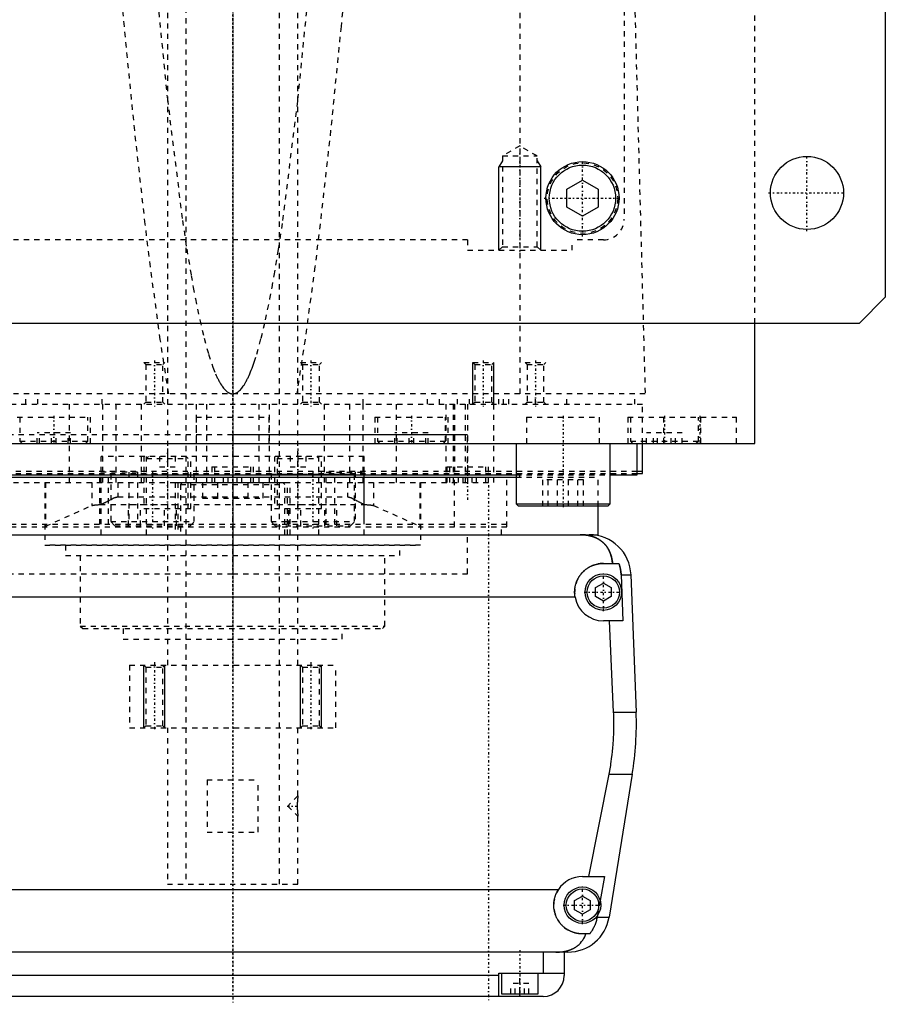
# Model space of a CAD drawing. Extents: x -125 to 125, y -82 to 428.
# Tile 2 of 10: x -41 to 125, y -82 to 106. Entities that reach past the tile are written whole.
import ezdxf

# ---------------------------------------------------------------- set-up
doc = ezdxf.new("R2010")
doc.units = 0
doc.linetypes.add('CENTER', pattern=[1.5, 0.45, -0.5, 0.05, -0.5])
doc.linetypes.add('DASHED', pattern=[2, 1, -1])
for name, color, linetype in [('AM_0', 7, 'CONTINUOUS'), ('AM_10', 7, 'CONTINUOUS'), ('AM_3', 7, 'DASHED'), ('AM_7', 7, 'CENTER')]:
    doc.layers.add(name, color=color, linetype=linetype)

msp = doc.modelspace()

# ---------------------------------------------------------------- linework, layer by layer
at = {"layer": 'AM_0', "color": 7, "linetype": 'CONTINUOUS'}
for p, q in [((125, 383), (125, 53)), ((64, 73.73), (67, 75.46)), ((64, 70.27), (64, 73.73)), ((67, 75.46), (70, 73.73)), ((70, 73.73), (70, 70.27)), ((67, 68.54), (64, 70.27)), ((70, 70.27), (67, 68.54)), ((125, 53), (120, 48)), ((120, 48), (-120, 48)), ((100, 25), (100, 48)), ((-100, 25), (100, 25)), ((-40.35, 25), (-40.35, 25)), ((40.35, 25), (40.35, 25)), ((54.29, 25), (54.29, 13.4)), ((72.29, 13.4), (72.29, 25)), ((77.5, 19), (77.5, 25)), ((78.5, 19.2), (78.5, 25)), ((88.79, 25), (88.79, 25.01)), ((-54.29, 19), (54.29, 19)), ((72.29, 19), (77.5, 19)), ((77.56, 19.7), (78.5, 19.7)), ((77.56, 19.2), (78.5, 19.2)), ((-54.3, 18.5), (54.3, 18.5)), ((54.29, 13.4), (54.69, 13)), ((54.29, 13.4), (72.29, 13.4)), ((71.89, 13), (72.29, 13.4)), ((54.69, 13), (71.89, 13)), ((70, 7.5), (70, 13)), ((-68.3, 7.5), (68.3, 7.5)), ((68.3, 7.5), (70, 7.5)), ((71, 2), (73.97, 2)), ((69.5, -2.63), (71, -1.77)), ((71, -1.77), (72.5, -2.63)), ((74.4, -0.2), (76.29, -0.2)), ((74.4, -0.2), (74.75, -9)), ((76.29, -0.2), (77.28, -26.54)), ((69.5, -4.37), (69.5, -2.63)), ((72.5, -2.63), (72.5, -4.37)), ((65.59, -4.5), (-65.59, -4.5)), ((71, -5.23), (69.5, -4.37)), ((72.5, -4.37), (71, -5.23)), ((74.75, -9), (71, -9)), ((72.97, -26.54), (72.2, -9)), ((72.97, -26.54), (77.28, -26.54)), ((68.19, -58), (72.1, -38.4)), ((72.1, -38.4), (76.54, -38.4)), ((76.54, -38.4), (72.1, -65.78)), ((67, -58), (71.21, -58)), ((71.21, -58), (70.39, -62.62)), ((-62.39, -60.5), (62.39, -60.5)), ((65.5, -62.63), (67, -61.77)), ((67, -61.77), (68.5, -62.63)), ((65.5, -64.37), (65.5, -62.63)), ((68.5, -62.63), (68.5, -64.37)), ((67, -65.23), (65.5, -64.37)), ((68.5, -64.37), (67, -65.23)), ((69.87, -65.5), (69.82, -65.78)), ((69.82, -65.78), (72.1, -65.78)), ((68.39, -69), (67, -69)), ((64.2, -72.5), (-64.2, -72.5)), ((59.5, -72.5), (59.5, -76.5)), ((63.5, -72.5), (63.5, -77)), ((51, -77), (-51, -77)), ((51, -81), (51, -76.5)), ((51, -76.5), (63.5, -76.5)), ((51.5, -76.5), (51.5, -80.5)), ((58.5, -80.5), (58.5, -76.5)), ((59.5, -81), (-59.5, -81)), ((51.5, -80.5), (58.5, -80.5)), ((55, -81), (55, -80.5))]:
    msp.add_line(p, q, dxfattribs=at)
for points in [[(72.74, 2, 0), (72.74, 2.05, 0), (72.73, 2.14, 0), (72.72, 2.23, 0), (72.72, 2.27, 0), (72.71, 2.32, 0), (72.7, 2.41, 0), (72.69, 2.5, 0), (72.68, 2.59, 0), (72.66, 2.68, 0), (72.65, 2.76, 0), (72.64, 2.81, 0), (72.63, 2.85, 0), (72.61, 2.94, 0), (72.6, 3.03, 0), (72.58, 3.11, 0), (72.56, 3.2, 0), (72.54, 3.28, 0), (72.52, 3.33, 0), (72.51, 3.37, 0), (72.49, 3.45, 0), (72.46, 3.53, 0), (72.45, 3.58, 0), (72.44, 3.62, 0), (72.41, 3.7, 0), (72.39, 3.78, 0), (72.37, 3.82, 0), (72.36, 3.86, 0), (72.33, 3.94, 0), (72.3, 4.01, 0), (72.27, 4.09, 0), (72.23, 4.17, 0), (72.2, 4.24, 0), (72.18, 4.28, 0), (72.17, 4.32, 0), (72.13, 4.39, 0), (72.1, 4.46, 0), (72.06, 4.54, 0), (72.02, 4.61, 0), (71.98, 4.68, 0), (71.96, 4.71, 0), (71.94, 4.75, 0), (71.9, 4.82, 0), (71.86, 4.89, 0), (71.82, 4.95, 0), (71.78, 5.02, 0), (71.73, 5.08, 0), (71.71, 5.12, 0), (71.69, 5.15, 0), (71.64, 5.21, 0), (71.6, 5.28, 0), (71.55, 5.34, 0), (71.5, 5.4, 0), (71.45, 5.46, 0), (71.43, 5.49, 0), (71.4, 5.52, 0), (71.35, 5.58, 0), (71.3, 5.64, 0), (71.25, 5.7, 0), (71.19, 5.75, 0), (71.14, 5.81, 0), (71.11, 5.84, 0), (71.08, 5.87, 0), (71.03, 5.92, 0), (70.97, 5.98, 0), (70.94, 6, 0), (70.91, 6.03, 0), (70.85, 6.08, 0), (70.79, 6.13, 0), (70.76, 6.16, 0), (70.73, 6.18, 0), (70.67, 6.23, 0), (70.6, 6.28, 0), (70.54, 6.33, 0), (70.47, 6.38, 0), (70.41, 6.43, 0), (70.37, 6.45, 0), (70.34, 6.47, 0), (70.27, 6.52, 0), (70.2, 6.56, 0), (70.13, 6.61, 0), (70.06, 6.65, 0), (69.99, 6.69, 0), (69.95, 6.71, 0), (69.91, 6.73, 0), (69.84, 6.77, 0), (69.76, 6.81, 0), (69.69, 6.85, 0), (69.61, 6.88, 0), (69.53, 6.92, 0), (69.5, 6.94, 0), (69.46, 6.95, 0), (69.38, 6.99, 0), (69.3, 7.02, 0), (69.22, 7.05, 0), (69.13, 7.08, 0), (69.05, 7.11, 0), (69.01, 7.13, 0), (68.97, 7.14, 0), (68.89, 7.17, 0), (68.8, 7.19, 0), (68.72, 7.22, 0), (68.63, 7.24, 0), (68.54, 7.27, 0), (68.5, 7.28, 0), (68.46, 7.29, 0), (68.37, 7.31, 0), (68.28, 7.33, 0), (68.23, 7.34, 0), (68.19, 7.35, 0), (68.1, 7.36, 0), (68.01, 7.38, 0), (67.96, 7.39, 0), (67.91, 7.4, 0), (67.82, 7.41, 0), (67.73, 7.42, 0), (67.64, 7.44, 0), (67.55, 7.45, 0), (67.45, 7.46, 0), (67.41, 7.46, 0), (67.36, 7.47, 0), (67.27, 7.47, 0), (67.17, 7.48, 0), (67.08, 7.49, 0), (66.99, 7.49, 0), (66.89, 7.49, 0), (66.85, 7.5, 0), (66.8, 7.5, 0), (66.7, 7.5, 0), (66.61, 7.5, 0), (66.56, 7.5, 0)], [(65.59, -4.5, 0), (65.58, -4.46, 0), (65.57, -4.37, 0), (65.55, -4.28, 0), (65.55, -4.23, 0), (65.54, -4.19, 0), (65.53, -4.1, 0), (65.52, -4.01, 0), (65.52, -3.92, 0), (65.51, -3.83, 0), (65.51, -3.74, 0), (65.5, -3.7, 0), (65.5, -3.65, 0), (65.5, -3.57, 0), (65.5, -3.48, 0), (65.5, -3.39, 0), (65.5, -3.31, 0), (65.51, -3.22, 0), (65.51, -3.18, 0), (65.51, -3.13, 0), (65.52, -3.04, 0), (65.53, -2.96, 0), (65.53, -2.91, 0), (65.54, -2.87, 0), (65.55, -2.78, 0), (65.56, -2.69, 0), (65.57, -2.65, 0), (65.57, -2.6, 0), (65.59, -2.52, 0), (65.61, -2.43, 0), (65.62, -2.34, 0), (65.64, -2.25, 0), (65.66, -2.17, 0), (65.68, -2.12, 0), (65.69, -2.08, 0), (65.71, -1.99, 0), (65.74, -1.91, 0), (65.76, -1.82, 0), (65.79, -1.74, 0), (65.82, -1.65, 0), (65.84, -1.61, 0), (65.85, -1.57, 0), (65.88, -1.48, 0), (65.92, -1.4, 0), (65.95, -1.32, 0), (65.99, -1.23, 0), (66.03, -1.15, 0), (66.05, -1.11, 0), (66.06, -1.07, 0), (66.11, -0.99, 0), (66.15, -0.91, 0), (66.19, -0.83, 0), (66.23, -0.76, 0), (66.28, -0.68, 0), (66.3, -0.64, 0), (66.32, -0.6, 0), (66.37, -0.53, 0), (66.42, -0.45, 0), (66.47, -0.38, 0), (66.52, -0.31, 0), (66.57, -0.24, 0), (66.6, -0.2, 0), (66.62, -0.17, 0), (66.68, -0.1, 0), (66.73, -0.03, 0), (66.76, 0, 0), (66.79, 0.04, 0), (66.84, 0.1, 0), (66.9, 0.17, 0), (66.93, 0.2, 0), (66.96, 0.23, 0), (67.02, 0.29, 0), (67.08, 0.35, 0), (67.14, 0.41, 0), (67.2, 0.47, 0), (67.26, 0.53, 0), (67.29, 0.56, 0), (67.32, 0.59, 0), (67.39, 0.65, 0), (67.45, 0.7, 0), (67.52, 0.76, 0), (67.59, 0.81, 0), (67.66, 0.87, 0), (67.69, 0.89, 0), (67.73, 0.92, 0), (67.8, 0.97, 0), (67.87, 1.02, 0), (67.95, 1.07, 0), (68.02, 1.12, 0), (68.1, 1.17, 0), (68.14, 1.2, 0), (68.17, 1.22, 0), (68.25, 1.26, 0), (68.33, 1.31, 0), (68.41, 1.35, 0), (68.49, 1.39, 0), (68.57, 1.44, 0), (68.61, 1.46, 0), (68.66, 1.48, 0), (68.74, 1.51, 0), (68.82, 1.55, 0), (68.91, 1.59, 0), (68.99, 1.62, 0), (69.08, 1.65, 0), (69.12, 1.67, 0), (69.17, 1.69, 0), (69.25, 1.72, 0), (69.34, 1.74, 0), (69.38, 1.76, 0), (69.43, 1.77, 0), (69.52, 1.8, 0), (69.61, 1.82, 0), (69.65, 1.83, 0), (69.7, 1.84, 0), (69.79, 1.86, 0), (69.88, 1.88, 0), (69.97, 1.9, 0), (70.06, 1.92, 0), (70.15, 1.93, 0), (70.19, 1.94, 0), (70.24, 1.95, 0), (70.33, 1.96, 0), (70.42, 1.97, 0), (70.51, 1.98, 0), (70.6, 1.99, 0), (70.69, 1.99, 0), (70.73, 1.99, 0), (70.78, 2, 0), (70.87, 2, 0), (70.96, 2, 0), (71, 2, 0)], [(73.97, 2, 0), (73.99, 1.94, 0), (74.03, 1.83, 0), (74.07, 1.71, 0), (74.09, 1.65, 0), (74.1, 1.59, 0), (74.14, 1.47, 0), (74.17, 1.34, 0), (74.2, 1.22, 0), (74.23, 1.1, 0), (74.26, 0.97, 0), (74.27, 0.91, 0), (74.28, 0.85, 0), (74.3, 0.72, 0), (74.32, 0.6, 0), (74.34, 0.47, 0), (74.35, 0.35, 0), (74.37, 0.23, 0), (74.37, 0.16, 0), (74.38, 0.1, 0), (74.39, -0.02, 0), (74.39, -0.14, 0), (74.4, -0.2, 0)], [(72.1, -38.4, 0), (72.17, -38.06, 0), (72.29, -37.39, 0), (72.4, -36.71, 0), (72.45, -36.38, 0), (72.5, -36.04, 0), (72.59, -35.36, 0), (72.68, -34.69, 0), (72.75, -34.02, 0), (72.82, -33.35, 0), (72.87, -32.69, 0), (72.9, -32.36, 0), (72.92, -32.03, 0), (72.96, -31.37, 0), (72.98, -30.72, 0), (73, -30.07, 0), (73.02, -29.43, 0), (73.02, -28.79, 0), (73.02, -28.47, 0), (73.02, -28.16, 0), (73.01, -27.51, 0), (72.99, -26.87, 0), (72.97, -26.54, 0)], [(67, -69, 0), (66.94, -69, 0), (66.83, -69, 0), (66.72, -68.99, 0), (66.67, -68.99, 0), (66.61, -68.99, 0), (66.5, -68.98, 0), (66.39, -68.97, 0), (66.27, -68.95, 0), (66.16, -68.94, 0), (66.05, -68.92, 0), (66, -68.91, 0), (65.94, -68.9, 0), (65.83, -68.87, 0), (65.72, -68.85, 0), (65.61, -68.82, 0), (65.5, -68.79, 0), (65.39, -68.76, 0), (65.34, -68.74, 0), (65.28, -68.72, 0), (65.17, -68.69, 0), (65.07, -68.65, 0), (65.02, -68.63, 0), (64.96, -68.61, 0), (64.86, -68.57, 0), (64.76, -68.52, 0), (64.7, -68.5, 0), (64.65, -68.47, 0), (64.55, -68.43, 0), (64.45, -68.37, 0), (64.36, -68.32, 0), (64.26, -68.27, 0), (64.16, -68.21, 0), (64.12, -68.18, 0), (64.07, -68.15, 0), (63.98, -68.1, 0), (63.89, -68.04, 0), (63.8, -67.97, 0), (63.71, -67.91, 0), (63.63, -67.85, 0), (63.59, -67.81, 0), (63.55, -67.78, 0), (63.46, -67.71, 0), (63.38, -67.64, 0), (63.31, -67.58, 0), (63.23, -67.51, 0), (63.16, -67.44, 0), (63.12, -67.4, 0), (63.09, -67.36, 0), (63.01, -67.29, 0), (62.94, -67.21, 0), (62.87, -67.14, 0), (62.81, -67.06, 0), (62.74, -66.98, 0), (62.71, -66.94, 0), (62.67, -66.9, 0), (62.61, -66.81, 0), (62.55, -66.73, 0), (62.49, -66.64, 0), (62.43, -66.55, 0), (62.37, -66.46, 0), (62.34, -66.42, 0), (62.31, -66.37, 0), (62.26, -66.28, 0), (62.2, -66.19, 0), (62.18, -66.14, 0), (62.15, -66.1, 0), (62.1, -66, 0), (62.05, -65.9, 0), (62.03, -65.86, 0), (62.01, -65.81, 0), (61.96, -65.71, 0), (61.92, -65.61, 0), (61.88, -65.51, 0), (61.84, -65.41, 0), (61.81, -65.31, 0), (61.79, -65.26, 0), (61.77, -65.21, 0), (61.74, -65.1, 0), (61.71, -65, 0), (61.68, -64.9, 0), (61.65, -64.79, 0), (61.63, -64.69, 0), (61.62, -64.63, 0), (61.61, -64.58, 0), (61.59, -64.47, 0), (61.57, -64.37, 0), (61.55, -64.26, 0), (61.54, -64.16, 0), (61.53, -64.05, 0), (61.52, -64, 0), (61.52, -63.95, 0), (61.51, -63.84, 0), (61.5, -63.73, 0), (61.5, -63.63, 0), (61.5, -63.52, 0), (61.5, -63.42, 0), (61.5, -63.37, 0), (61.5, -63.31, 0), (61.51, -63.21, 0), (61.51, -63.1, 0), (61.52, -62.99, 0), (61.53, -62.88, 0), (61.55, -62.77, 0), (61.56, -62.72, 0), (61.56, -62.66, 0), (61.58, -62.56, 0), (61.6, -62.45, 0), (61.61, -62.39, 0), (61.62, -62.34, 0), (61.65, -62.23, 0), (61.68, -62.12, 0), (61.69, -62.06, 0), (61.71, -62.01, 0), (61.74, -61.9, 0), (61.77, -61.79, 0), (61.81, -61.68, 0), (61.85, -61.57, 0), (61.89, -61.47, 0), (61.91, -61.41, 0), (61.93, -61.36, 0), (61.98, -61.26, 0), (62.03, -61.15, 0), (62.08, -61.05, 0), (62.13, -60.95, 0), (62.18, -60.84, 0), (62.21, -60.79, 0), (62.24, -60.74, 0), (62.3, -60.65, 0), (62.36, -60.55, 0), (62.39, -60.5, 0)], [(69.82, -65.78, 0), (69.8, -65.88, 0), (69.76, -66.08, 0), (69.71, -66.27, 0), (69.69, -66.37, 0), (69.66, -66.46, 0), (69.61, -66.65, 0), (69.55, -66.83, 0), (69.49, -67.01, 0), (69.42, -67.19, 0), (69.34, -67.38, 0), (69.3, -67.47, 0), (69.26, -67.57, 0), (69.17, -67.75, 0), (69.07, -67.93, 0), (68.98, -68.11, 0), (68.88, -68.28, 0), (68.77, -68.45, 0), (68.72, -68.53, 0), (68.67, -68.61, 0), (68.56, -68.77, 0), (68.45, -68.92, 0), (68.39, -69, 0)], [(61.92, -72.5, 0), (62.15, -72.5, 0), (62.41, -72.49, 0), (62.48, -72.49, 0), (62.55, -72.48, 0), (62.59, -72.48, 0), (62.63, -72.48, 0), (62.7, -72.47, 0), (62.77, -72.46, 0), (62.85, -72.46, 0), (62.92, -72.45, 0), (62.99, -72.44, 0), (63.03, -72.44, 0), (63.07, -72.43, 0), (63.14, -72.43, 0), (63.21, -72.42, 0), (63.25, -72.41, 0), (63.28, -72.41, 0), (63.36, -72.39, 0), (63.43, -72.38, 0), (63.46, -72.38, 0), (63.5, -72.37, 0), (63.57, -72.36, 0), (63.64, -72.34, 0), (63.71, -72.33, 0), (63.78, -72.31, 0), (63.86, -72.3, 0), (63.89, -72.29, 0), (63.93, -72.28, 0), (63.99, -72.26, 0), (64.06, -72.25, 0), (64.13, -72.23, 0), (64.2, -72.21, 0), (64.27, -72.19, 0), (64.3, -72.18, 0), (64.33, -72.17, 0), (64.4, -72.15, 0), (64.47, -72.13, 0), (64.53, -72.1, 0), (64.6, -72.08, 0), (64.66, -72.06, 0), (64.69, -72.04, 0), (64.72, -72.03, 0), (64.79, -72.01, 0), (64.85, -71.98, 0), (64.91, -71.95, 0), (64.97, -71.93, 0), (65.03, -71.9, 0), (65.06, -71.89, 0), (65.09, -71.87, 0), (65.15, -71.84, 0), (65.21, -71.81, 0), (65.27, -71.78, 0), (65.33, -71.75, 0), (65.39, -71.72, 0), (65.42, -71.7, 0), (65.45, -71.69, 0), (65.5, -71.65, 0), (65.56, -71.62, 0), (65.59, -71.6, 0), (65.61, -71.59, 0), (65.67, -71.55, 0), (65.72, -71.52, 0), (65.75, -71.5, 0), (65.78, -71.48, 0), (65.83, -71.44, 0), (65.88, -71.41, 0), (65.93, -71.37, 0), (65.98, -71.33, 0), (66.03, -71.29, 0), (66.06, -71.27, 0), (66.08, -71.25, 0), (66.13, -71.21, 0), (66.18, -71.17, 0), (66.34, -71.03, 0), (66.6, -70.77, 0), (66.84, -70.49, 0), (67.05, -70.19, 0), (67.15, -70.03, 0), (67.25, -69.87, 0), (67.42, -69.54, 0), (67.57, -69.18, 0), (67.64, -69, 0)]]:
    msp.add_polyline3d(points, dxfattribs=at)
for centre, radius in [((110, 73), 7), ((67, 72), 7), ((67, 72), 6.35), ((71, -3.5), 3.5), ((71, -3.5), 3.1), ((67, -63.5), 3.5), ((67, -63.5), 3.1)]:
    msp.add_circle(centre, radius, dxfattribs=at)
for centre, radius, start, end in [((68.3, -0.5), 8, 2.139, 90), ((71, -3.5), 5.5, 190.4757, 270), ((17.32, -28.78), 60, 350.775, 2.139), ((67, -63.5), 5.5, 90, 146.9443), ((64.2, -64.5), 8, 270, 350.775), ((59.5, -77), 4, 270, 0)]:
    msp.add_arc(centre, radius, start, end, dxfattribs=at)
at = {"layer": 'AM_10', "color": 7, "linetype": 'CONTINUOUS'}
for p, q in [((51.68, 79.17), (51, 78)), ((59, 78), (51, 78)), ((51, 62), (51, 78)), ((58.32, 79.17), (59, 78)), ((59, 62), (59, 78)), ((46, 32.5), (46, 40.5)), ((50, 32.5), (50, 40.5)), ((-17, -29.5), (-17, -17.5)), ((-13, -29.5), (-13, -17.5)), ((13, -29.5), (13, -17.5)), ((17, -29.5), (17, -17.5))]:
    msp.add_line(p, q, dxfattribs=at)
at = {"layer": 'AM_3', "color": 6, "linetype": 'DASHED'}
for p, q in [((75, 380), (75, 68)), ((100, 48), (100, 363)), ((-9, 360.5), (-9, -59.5)), ((9, -59.5), (9, 360.5)), ((-12.5, 345.5), (-12.5, -17.5)), ((12.5, -17.5), (12.5, 345.5)), ((55.06, 34.5), (55.06, 116.6)), ((76.83, 115.63), (79, 34.5)), ((55, 82), (51.68, 80.08)), ((58.32, 80.08), (55, 82)), ((51.68, 80.08), (51.68, 62.68)), ((51.68, 80.08), (58.32, 80.08)), ((58.32, 62.68), (58.32, 80.08)), ((45, 64), (-45, 64)), ((45, 64), (45, 62)), ((51.68, 62.68), (51, 62)), ((51.68, 62.68), (58.32, 62.68)), ((59, 62), (58.32, 62.68)), ((71, 64), (65, 64)), ((65, 62), (65, 64)), ((45, 62), (65, 62)), ((-13.86, 44.9), (-15.75, 58.84)), ((15.75, 58.84), (13.86, 44.9)), ((-12.26, 34.5), (-13.86, 44.9)), ((13.86, 44.9), (12.26, 34.5)), ((-17, 40.5), (-16.62, 40.12)), ((-17, 40.5), (-13, 40.5)), ((-16.62, 40.12), (-16.62, 32.88)), ((-16.62, 40.12), (-13.38, 40.12)), ((-13.38, 40.12), (-13, 40.5)), ((-13.38, 32.88), (-13.38, 40.12)), ((13, 40.5), (13.38, 40.12)), ((13, 40.5), (17, 40.5)), ((13.38, 40.12), (13.38, 32.88)), ((13.38, 40.12), (16.62, 40.12)), ((16.62, 40.12), (17, 40.5)), ((16.62, 32.88), (16.62, 40.12)), ((46, 40.5), (46.38, 40.12)), ((46, 40.5), (50, 40.5)), ((46.38, 40.12), (46.38, 32.88)), ((46.38, 40.12), (49.62, 40.12)), ((49.62, 40.12), (50, 40.5)), ((49.62, 32.88), (49.62, 40.12)), ((56, 40.5), (56.38, 40.12)), ((56, 40.5), (60, 40.5)), ((56.38, 40.12), (56.38, 32.88)), ((56.38, 40.12), (59.62, 40.12)), ((59.62, 40.12), (60, 40.5)), ((59.62, 32.88), (59.62, 40.12)), ((79, 34.5), (-79, 34.5)), ((-39.62, 32.5), (-39.62, 34.5)), ((-37.31, 32.5), (-37.31, 34.5)), ((-25, 32.5), (-25, 34.5)), ((25, 32.5), (25, 34.5)), ((37.31, 32.5), (37.31, 34.5)), ((39.62, 32.5), (39.62, 34.5)), ((43.08, 32.5), (43.08, 34.5)), ((45.38, 32.5), (45.38, 34.5)), ((50, 17.5), (50, 34.5)), ((51, 32.5), (51, 34.5)), ((51.9, 32.5), (51.9, 34.5)), ((52.9, 32.5), (52.9, 34.5)), ((58, 32.5), (58, 34.5)), ((64, 32.5), (64, 34.5)), ((77, 32.5), (77, 34.5)), ((-78.5, 32.5), (78.5, 32.5)), ((-31.31, 32.5), (-31.31, 17.5)), ((-24.92, 32.5), (-24.92, 17.5)), ((-22.36, 32.5), (-22.36, 17.5)), ((-17.5, 32.5), (-17.5, 17.5)), ((-16.62, 32.88), (-17, 32.5)), ((-16.62, 32.88), (-13.38, 32.88)), ((-13, 32.5), (-13.38, 32.88)), ((-7, 32.5), (-7, 17.5)), ((-5, 32.5), (-5, 17.5)), ((5, 32.5), (5, 17.5)), ((7, 32.5), (7, 17.5)), ((13.38, 32.88), (13, 32.5)), ((13.38, 32.88), (16.62, 32.88)), ((17, 32.5), (16.62, 32.88)), ((17.5, 32.5), (17.5, 17.5)), ((22.36, 32.5), (22.36, 17.5)), ((24.92, 32.5), (24.92, 17.5)), ((31.31, 32.5), (31.31, 17.5)), ((40.83, 32.5), (40.83, 17.5)), ((42.23, 32.5), (42.23, 17.5)), ((42.5, 32.5), (42.5, 19.2)), ((44.5, 32.5), (44.5, 17.5)), ((45, 32.5), (45, 17.5)), ((46.38, 32.88), (46, 32.5)), ((46.38, 32.88), (49.62, 32.88)), ((50, 32.5), (49.62, 32.88)), ((56.38, 32.88), (56, 32.5)), ((56.38, 32.88), (59.62, 32.88)), ((60, 32.5), (59.62, 32.88)), ((78.5, 25), (78.5, 32.5)), ((-41.25, 30), (-27.25, 30)), ((-40.75, 30), (-40.75, 25.4)), ((-27.75, 25.4), (-27.75, 30)), ((-27.25, 25), (-27.25, 30)), ((-7, 30), (-7, 25)), ((-7, 30), (7, 30)), ((7, 25), (7, 30)), ((27.25, 30), (27.25, 25)), ((27.25, 30), (41.25, 30)), ((27.75, 30), (27.75, 25.4)), ((40.75, 25.4), (40.75, 30)), ((41.25, 25), (41.25, 30)), ((56.29, 30), (56.29, 25)), ((56.29, 30), (70.29, 30)), ((70.29, 25), (70.29, 30)), ((75.69, 30), (75.69, 25)), ((75.69, 30), (96.5, 30)), ((76.19, 30), (76.19, 25.4)), ((82.5, 30), (82.5, 25)), ((89.19, 25.4), (89.19, 30)), ((89.69, 25), (89.69, 30)), ((96.5, 25), (96.5, 30)), ((-45, 26.7), (45, 26.7)), ((-37.45, 25), (-37.45, 27)), ((-31.05, 27), (-37.45, 27)), ((-37, 25), (-37, 27)), ((-34.7, 25), (-34.7, 27)), ((-33.8, 25), (-33.8, 27)), ((-31.5, 25), (-31.5, 27)), ((-31.05, 25), (-31.05, 27)), ((0, 26.7), (45, 26.7)), ((31.05, 25), (31.05, 27)), ((37.45, 27), (31.05, 27)), ((31.5, 25), (31.5, 27)), ((33.8, 25), (33.8, 27)), ((34.7, 25), (34.7, 27)), ((37, 25), (37, 27)), ((37.45, 25), (37.45, 27)), ((45, 19.2), (45, 26.7)), ((79.25, 25), (79.25, 27)), ((86.12, 27), (79.25, 27)), ((80.58, 25), (80.58, 27)), ((81.36, 25), (81.36, 27)), ((84.01, 25), (84.01, 27)), ((84.8, 25), (84.8, 27)), ((86.12, 25), (86.12, 27)), ((-40.75, 25.4), (-40.35, 25)), ((-40.75, 25.4), (-27.75, 25.4)), ((-28.15, 25), (-27.75, 25.4)), ((27.75, 25.4), (28.15, 25)), ((27.75, 25.4), (40.75, 25.4)), ((40.35, 25), (40.75, 25.4)), ((76.19, 25.4), (76.59, 25)), ((76.19, 25.4), (89.19, 25.4)), ((88.79, 25.01), (89.19, 25.4)), ((-25.16, 7.5), (-25.16, 22.5)), ((25.16, 22.5), (-25.16, 22.5)), ((-17, 22.5), (-17, 12.5)), ((-16.1, 22.5), (-16.5, 22.1)), ((-16.5, 7.5), (-16.5, 22.5)), ((-16.5, 22.1), (-8.5, 22.1)), ((-14, 22.5), (-14, 20.5)), ((-12.5, 22.5), (-12.5, 20.5)), ((-11, 22.5), (-11, 20.5)), ((-8.5, 22.1), (-8.9, 22.5)), ((-8.5, 12.5), (-8.5, 22.1)), ((-8, 12.5), (-8, 22.5)), ((8, 22.5), (8, 12.5)), ((8.9, 22.5), (8.5, 22.1)), ((8.5, 22.1), (8.5, 12.5)), ((8.5, 22.1), (16.5, 22.1)), ((11, 22.5), (11, 20.5)), ((12.5, 22.5), (12.5, 20.5)), ((14, 22.5), (14, 20.5)), ((16.5, 22.1), (16.1, 22.5)), ((16.5, 7.5), (16.5, 22.5)), ((17, 12.5), (17, 22.5)), ((25.16, 7.5), (25.16, 22.5)), ((-77.56, 19.7), (77.56, 19.7)), ((-77.56, 19.2), (77.56, 19.2)), ((-18.23, 19.5), (-25.44, 19.5)), ((-25.44, 9.5), (-25.44, 19.5)), ((-23.77, 9.5), (-23.77, 19.5)), ((-23.25, 19.2), (-23.35, 19.1)), ((-23.35, 19.1), (-23.35, 10)), ((-23.35, 19.1), (-7.35, 19.1)), ((-19.89, 19.5), (-19.89, 9.5)), ((-18.23, 19.5), (-18.23, 9.5)), ((-14, 20.5), (-11, 20.5)), ((-7.35, 19.1), (-7.45, 19.2)), ((-7.35, 10), (-7.35, 19.1)), ((-4, 20.5), (-4, 17.5)), ((-4, 20.5), (4, 20.5)), ((-3.5, 20.5), (-3.5, 17.5)), ((3.5, 17.5), (3.5, 20.5)), ((4, 17.5), (4, 20.5)), ((7.45, 19.2), (7.35, 19.1)), ((7.35, 19.1), (7.35, 10)), ((7.35, 19.1), (23.35, 19.1)), ((11, 20.5), (14, 20.5)), ((17.89, 19.5), (25.09, 19.5)), ((17.89, 9.5), (17.89, 19.5)), ((19.55, 9.5), (19.55, 19.5)), ((23.35, 19.1), (23.25, 19.2)), ((23.35, 10), (23.35, 19.1)), ((23.43, 19.5), (23.43, 9.5)), ((25.09, 19.5), (25.09, 9.5)), ((41, 20.5), (41, 17.5)), ((41, 20.5), (49, 20.5)), ((41.5, 20.5), (41.5, 17.5)), ((42.5, 9), (42.5, 19.2)), ((48.5, 17.5), (48.5, 20.5)), ((49, 17.5), (49, 20.5)), ((52.5, 9), (52.5, 19.2)), ((54.29, 19), (72.29, 19)), ((55, 18.5), (55, 19)), ((-50, 17.5), (50, 17.5)), ((-36, 17.5), (-36, 5.5)), ((-35.82, 17.5), (-35.82, 9.14)), ((-26.96, 17.5), (-26.96, 13.1)), ((-22, 17.5), (-22, 14.74)), ((-11, 17.5), (-11, 7.5)), ((-11, 17.5), (11, 17.5)), ((-10.5, 17.5), (-10.5, 7.5)), ((-9.6, 17.5), (-10, 17.1)), ((-10, 17.1), (-10, 7.5)), ((-10, 17.1), (10, 17.1)), ((-5.77, 17.5), (-5.77, 14.5)), ((-2.89, 17.5), (-2.89, 14.5)), ((-1.73, 17.5), (-1.73, 18.5)), ((-0.87, 17.5), (-0.87, 18.5)), ((0.87, 17.5), (0.87, 18.5)), ((1.73, 17.5), (1.73, 18.5)), ((2.89, 17.5), (2.89, 14.5)), ((5.77, 17.5), (5.77, 14.5)), ((10, 17.1), (9.6, 17.5)), ((10, 7.5), (10, 17.1)), ((10.5, 7.5), (10.5, 17.5)), ((11, 7.5), (11, 17.5)), ((22, 17.5), (22, 14.74)), ((26.96, 17.5), (26.96, 13.1)), ((35.82, 17.5), (35.82, 9.14)), ((36, 17.5), (36, 5.5)), ((43.27, 17.5), (43.27, 18.5)), ((44.13, 17.5), (44.13, 18.5)), ((45.87, 17.5), (45.87, 18.5)), ((46.73, 17.5), (46.73, 18.5)), ((54.3, 18.5), (70, 18.5)), ((59.38, 13), (59.38, 18)), ((67.19, 18), (59.38, 18)), ((60.43, 13), (60.43, 18)), ((62.24, 13), (62.24, 18)), ((64.33, 13), (64.33, 18)), ((66.14, 13), (66.14, 18)), ((67.19, 13), (67.19, 18)), ((70, 13), (70, 18.5)), ((-25.44, 13.27), (-25.41, 13.27)), ((-25.41, 13.27), (25.41, 13.27)), ((-23.77, 14.01), (-23.35, 14.24)), ((-22, 14.74), (22, 14.74)), ((-5.77, 14.5), (5.77, 14.5)), ((23.35, 14.24), (23.43, 14.2)), ((25.1, 13.38), (25.16, 13.36)), ((-35.82, 9.14), (-26.96, 13.1)), ((-19.97, 9.2), (-19.97, 13.2)), ((-10.73, 13.2), (-19.97, 13.2)), ((-17.66, 9.2), (-17.66, 13.2)), ((-17, 12.5), (-8, 12.5)), ((-13.04, 9.2), (-13.04, 13.2)), ((-10.73, 9.2), (-10.73, 13.2)), ((8, 12.5), (17, 12.5)), ((10.73, 9.2), (10.73, 13.2)), ((19.97, 13.2), (10.73, 13.2)), ((13.04, 9.2), (13.04, 13.2)), ((17.66, 9.2), (17.66, 13.2)), ((19.97, 9.2), (19.97, 13.2)), ((26.96, 13.1), (35.82, 9.14)), ((-52.5, 9.5), (52.5, 9.5)), ((-23.35, 10), (-22.55, 9.2)), ((-23.35, 10), (-7.35, 10)), ((-8.15, 9.2), (-7.35, 10)), ((7.35, 10), (8.15, 9.2)), ((7.35, 10), (23.35, 10)), ((22.55, 9.2), (23.35, 10)), ((-52.5, 9), (52.5, 9)), ((-22.55, 9.2), (-8.15, 9.2)), ((8.15, 9.2), (22.55, 9.2)), ((51.5, 7.5), (51.5, 9)), ((45, 0), (45, 7.5)), ((45, 0), (45, 7.5)), ((-36, 5.52), (36, 5.52)), ((36, 5.5), (-36, 5.5)), ((-32, 5.5), (-32, 3.5)), ((32, 3.5), (32, 5.5)), ((-32, 3.5), (32, 3.5)), ((-29.18, 3.5), (-29.18, -10)), ((29.17, -10), (29.17, 3.5)), ((-45, 0), (0, 0)), ((0, 0), (45, 0)), ((-29.18, -10), (-28.68, -10.5)), ((-29.18, -10), (29.17, -10)), ((-28.68, -10.5), (28.67, -10.5)), ((-21, -10.5), (-21, -12.5)), ((21, -12.5), (21, -10.5)), ((28.67, -10.5), (29.17, -10)), ((-21, -12.5), (21, -12.5)), ((-19.75, -17.5), (-19.75, -29.5)), ((-19.75, -17.5), (19.75, -17.5)), ((-17, -17.5), (-16.62, -17.88)), ((-16.62, -17.88), (-16.62, -29.12)), ((-16.62, -17.88), (-13.38, -17.88)), ((-13.38, -17.88), (-13, -17.5)), ((-13.38, -29.12), (-13.38, -17.88)), ((13, -17.5), (13.38, -17.88)), ((13.38, -17.88), (13.38, -29.12)), ((13.38, -17.88), (16.62, -17.88)), ((16.62, -17.88), (17, -17.5)), ((16.62, -29.12), (16.62, -17.88)), ((19.75, -29.5), (19.75, -17.5)), ((-19.75, -29.5), (19.75, -29.5)), ((-16.62, -29.12), (-17, -29.5)), ((-16.62, -29.12), (-13.38, -29.12)), ((-13, -29.5), (-13.38, -29.12)), ((-12.5, -29.5), (-12.5, -59.5)), ((12.5, -42.55), (12.5, -29.5)), ((13.38, -29.12), (13, -29.5)), ((13.38, -29.12), (16.62, -29.12)), ((17, -29.5), (16.62, -29.12)), ((-4.9, -39.5), (-4.9, -49.5)), ((-4.9, -39.5), (4.9, -39.5)), ((4.9, -49.5), (4.9, -39.5)), ((12.5, -42.55), (10.55, -44.5)), ((10.55, -44.5), (12.5, -46.45)), ((12.5, -59.5), (12.5, -46.45)), ((-4.9, -49.5), (4.9, -49.5)), ((-12.5, -59.5), (12.5, -59.5)), ((70.39, -62.62), (69.87, -65.5)), ((55, -80.5), (55, -76.5)), ((53.27, -80.5), (53.27, -78.5)), ((56.73, -78.5), (53.27, -78.5)), ((54.13, -80.5), (54.13, -78.5)), ((55.87, -80.5), (55.87, -78.5)), ((56.73, -80.5), (56.73, -78.5))]:
    msp.add_line(p, q, dxfattribs=at)
for points in [[(-15.75, 58.84, 0), (-16.75, 67.04, 0), (-18.76, 84.96, 0), (-20.75, 104.9, 0), (-21.74, 115.63, 0)], [(-14.95, 115.63, 0), (-12.5, 90.94, 0), (-9.62, 67.74, 0), (-8.79, 62.22, 0), (-7.96, 57.2, 0), (-7.54, 54.88, 0), (-7.13, 52.68, 0), (-6.29, 48.66, 0), (-5.46, 45.14, 0), (-4.62, 42.12, 0), (-3.78, 39.6, 0), (-3.29, 38.36, 0), (-3.15, 38.04, 0), (-3.01, 37.73, 0), (-2.94, 37.59, 0), (-2.87, 37.44, 0), (-2.73, 37.16, 0), (-2.59, 36.89, 0), (-2.52, 36.77, 0), (-2.45, 36.64, 0), (-2.31, 36.41, 0), (-2.17, 36.18, 0), (-2.1, 36.07, 0), (-2.03, 35.97, 0), (-1.89, 35.78, 0), (-1.75, 35.59, 0), (-1.61, 35.43, 0), (-1.47, 35.27, 0), (-1.33, 35.13, 0), (-1.26, 35.07, 0), (-1.19, 35.01, 0), (-1.05, 34.89, 0), (-0.91, 34.8, 0), (-0.83, 34.74, 0), (-0.81, 34.73, 0), (-0.78, 34.72, 0), (-0.77, 34.71, 0), (-0.76, 34.71, 0), (-0.74, 34.69, 0), (-0.71, 34.68, 0), (-0.69, 34.67, 0), (-0.67, 34.66, 0), (-0.64, 34.65, 0), (-0.63, 34.64, 0), (-0.62, 34.64, 0), (-0.6, 34.63, 0), (-0.57, 34.62, 0), (-0.55, 34.61, 0), (-0.53, 34.6, 0), (-0.5, 34.59, 0), (-0.49, 34.59, 0), (-0.48, 34.58, 0), (-0.46, 34.57, 0), (-0.43, 34.57, 0), (-0.42, 34.56, 0), (-0.41, 34.56, 0), (-0.39, 34.55, 0), (-0.36, 34.55, 0), (-0.35, 34.54, 0), (-0.34, 34.54, 0), (-0.32, 34.54, 0), (-0.29, 34.53, 0), (-0.27, 34.53, 0), (-0.25, 34.52, 0), (-0.22, 34.52, 0), (-0.21, 34.52, 0), (-0.2, 34.51, 0), (-0.18, 34.51, 0), (-0.15, 34.51, 0), (-0.13, 34.51, 0), (-0.11, 34.5, 0), (-0.08, 34.5, 0), (-0.07, 34.5, 0), (-0.06, 34.5, 0), (-0.04, 34.5, 0), (-0.01, 34.5, 0), (0, 34.5, 0)], [(0, 34.5, 0), (0.01, 34.5, 0), (0.04, 34.5, 0), (0.06, 34.5, 0), (0.07, 34.5, 0), (0.08, 34.5, 0), (0.11, 34.5, 0), (0.13, 34.51, 0), (0.15, 34.51, 0), (0.18, 34.51, 0), (0.2, 34.51, 0), (0.21, 34.52, 0), (0.22, 34.52, 0), (0.25, 34.52, 0), (0.27, 34.53, 0), (0.29, 34.53, 0), (0.32, 34.54, 0), (0.34, 34.54, 0), (0.35, 34.54, 0), (0.36, 34.55, 0), (0.39, 34.55, 0), (0.41, 34.56, 0), (0.42, 34.56, 0), (0.43, 34.57, 0), (0.46, 34.57, 0), (0.48, 34.58, 0), (0.49, 34.59, 0), (0.5, 34.59, 0), (0.53, 34.6, 0), (0.55, 34.61, 0), (0.57, 34.62, 0), (0.6, 34.63, 0), (0.62, 34.64, 0), (0.63, 34.64, 0), (0.64, 34.65, 0), (0.67, 34.66, 0), (0.69, 34.67, 0), (0.71, 34.68, 0), (0.74, 34.69, 0), (0.76, 34.71, 0), (0.77, 34.71, 0), (0.78, 34.72, 0), (0.81, 34.73, 0), (0.83, 34.74, 0), (0.85, 34.76, 0), (0.88, 34.77, 0), (0.9, 34.79, 0), (0.91, 34.8, 0), (0.92, 34.8, 0), (0.95, 34.82, 0), (0.97, 34.83, 0), (1.05, 34.89, 0), (1.19, 35.01, 0), (1.26, 35.07, 0), (1.33, 35.13, 0), (1.47, 35.27, 0), (1.61, 35.43, 0), (1.75, 35.59, 0), (1.89, 35.78, 0), (2.03, 35.97, 0), (2.1, 36.07, 0), (2.17, 36.18, 0), (2.31, 36.41, 0), (2.45, 36.64, 0), (2.52, 36.77, 0), (2.59, 36.89, 0), (2.73, 37.16, 0), (2.87, 37.44, 0), (2.94, 37.59, 0), (3.01, 37.73, 0), (3.15, 38.04, 0), (3.29, 38.36, 0), (3.43, 38.7, 0), (3.57, 39.05, 0), (3.71, 39.41, 0), (3.78, 39.6, 0), (3.85, 39.79, 0), (3.99, 40.18, 0), (4.13, 40.59, 0), (4.62, 42.12, 0), (5.46, 45.14, 0), (6.29, 48.66, 0), (7.13, 52.68, 0), (7.54, 54.88, 0), (7.96, 57.2, 0), (8.79, 62.22, 0), (9.62, 67.74, 0), (12.5, 90.94, 0), (14.95, 115.63, 0)], [(21.74, 115.63, 0), (20.75, 104.9, 0), (18.76, 84.96, 0), (16.75, 67.04, 0), (15.75, 58.84, 0)], [(-26.96, 13.1, 0), (-26.94, 13.1, 0), (-26.91, 13.11, 0), (-26.87, 13.12, 0), (-26.85, 13.13, 0), (-26.83, 13.13, 0), (-26.77, 13.15, 0), (-26.71, 13.16, 0), (-26.65, 13.17, 0), (-26.57, 13.18, 0), (-26.49, 13.19, 0), (-26.45, 13.19, 0), (-26.41, 13.2, 0), (-26.32, 13.21, 0), (-26.22, 13.22, 0), (-26.11, 13.23, 0), (-26, 13.23, 0), (-25.89, 13.24, 0), (-25.83, 13.25, 0), (-25.77, 13.25, 0), (-25.64, 13.26, 0), (-25.51, 13.27, 0), (-25.44, 13.27, 0)], [(-25.41, 13.27, 0), (-25.37, 13.29, 0), (-25.29, 13.31, 0), (-25.2, 13.34, 0), (-25.16, 13.36, 0)], [(-25.16, 13.36, 0), (-25.13, 13.37, 0), (-25.05, 13.4, 0), (-24.98, 13.43, 0), (-24.94, 13.44, 0), (-24.91, 13.46, 0), (-24.83, 13.49, 0), (-24.76, 13.52, 0), (-24.68, 13.56, 0), (-24.61, 13.59, 0), (-24.53, 13.63, 0), (-24.49, 13.65, 0), (-24.45, 13.67, 0), (-24.37, 13.7, 0), (-24.3, 13.74, 0), (-24.22, 13.78, 0), (-24.14, 13.82, 0), (-24.06, 13.87, 0), (-24.02, 13.89, 0), (-23.98, 13.91, 0), (-23.9, 13.95, 0), (-23.82, 13.99, 0), (-23.77, 14.01, 0)], [(-23.35, 14.24, 0), (-23.32, 14.26, 0), (-23.25, 14.29, 0), (-23.17, 14.33, 0), (-23.14, 14.35, 0), (-23.1, 14.37, 0), (-23.03, 14.4, 0), (-22.96, 14.44, 0), (-22.89, 14.47, 0), (-22.82, 14.51, 0), (-22.75, 14.54, 0), (-22.71, 14.55, 0), (-22.67, 14.57, 0), (-22.6, 14.6, 0), (-22.52, 14.63, 0), (-22.45, 14.66, 0), (-22.37, 14.68, 0), (-22.29, 14.7, 0), (-22.25, 14.71, 0), (-22.21, 14.72, 0), (-22.16, 14.72, 0), (-22.15, 14.73, 0), (-22.14, 14.73, 0), (-22.13, 14.73, 0), (-22.12, 14.73, 0), (-22.11, 14.73, 0), (-22.09, 14.73, 0), (-22.08, 14.73, 0), (-22.07, 14.73, 0), (-22.05, 14.73, 0), (-22.04, 14.73, 0), (-22.04, 14.74, 0), (-22.02, 14.74, 0), (-22.01, 14.74, 0), (-22, 14.74, 0)], [(22, 14.74, 0), (22.01, 14.74, 0), (22.02, 14.74, 0), (22.04, 14.74, 0), (22.04, 14.73, 0), (22.05, 14.73, 0), (22.07, 14.73, 0), (22.08, 14.73, 0), (22.09, 14.73, 0), (22.11, 14.73, 0), (22.12, 14.73, 0), (22.13, 14.73, 0), (22.14, 14.73, 0), (22.15, 14.73, 0), (22.16, 14.72, 0), (22.21, 14.72, 0), (22.25, 14.71, 0), (22.29, 14.7, 0), (22.37, 14.68, 0), (22.45, 14.66, 0), (22.52, 14.63, 0), (22.6, 14.6, 0), (22.67, 14.57, 0), (22.71, 14.55, 0), (22.75, 14.54, 0), (22.82, 14.51, 0), (22.89, 14.47, 0), (22.96, 14.44, 0), (23.03, 14.4, 0), (23.1, 14.37, 0), (23.14, 14.35, 0), (23.17, 14.33, 0), (23.25, 14.29, 0), (23.32, 14.26, 0), (23.35, 14.24, 0)], [(23.43, 14.2, 0), (23.48, 14.17, 0), (23.58, 14.12, 0), (23.67, 14.07, 0), (23.72, 14.04, 0), (23.77, 14.02, 0), (23.87, 13.97, 0), (23.96, 13.92, 0), (24.06, 13.87, 0), (24.15, 13.82, 0), (24.24, 13.77, 0), (24.29, 13.75, 0), (24.34, 13.72, 0), (24.43, 13.68, 0), (24.52, 13.63, 0), (24.61, 13.59, 0), (24.7, 13.55, 0), (24.79, 13.51, 0), (24.84, 13.49, 0), (24.88, 13.47, 0), (24.97, 13.43, 0), (25.05, 13.4, 0), (25.1, 13.38, 0)], [(25.16, 13.36, 0), (25.2, 13.34, 0), (25.29, 13.31, 0), (25.37, 13.29, 0), (25.41, 13.27, 0)], [(25.41, 13.27, 0), (25.48, 13.27, 0), (25.61, 13.26, 0), (25.74, 13.25, 0), (25.81, 13.25, 0), (25.87, 13.25, 0), (25.99, 13.24, 0), (26.1, 13.23, 0), (26.2, 13.22, 0), (26.3, 13.21, 0), (26.4, 13.2, 0), (26.44, 13.19, 0), (26.49, 13.19, 0), (26.57, 13.18, 0), (26.64, 13.17, 0), (26.71, 13.16, 0), (26.77, 13.15, 0), (26.82, 13.14, 0), (26.85, 13.13, 0), (26.87, 13.12, 0), (26.91, 13.11, 0), (26.94, 13.1, 0), (26.96, 13.1, 0)], [(-36, 9, 0), (-35.99, 9.02, 0), (-35.95, 9.07, 0), (-35.88, 9.12, 0), (-35.82, 9.14, 0)], [(-36, 8.99, 0), (-36, 8.99, 0), (-36, 8.99, 0), (-36, 8.99, 0), (-36, 9, 0)], [(35.82, 9.14, 0), (35.88, 9.12, 0), (35.95, 9.07, 0), (35.99, 9.02, 0), (36, 9, 0)], [(36, 9, 0), (36, 8.99, 0), (36, 8.99, 0), (36, 8.99, 0), (36, 8.99, 0)], [(66.56, 7.5, 0), (66.61, 7.5, 0), (66.7, 7.5, 0), (66.8, 7.5, 0), (66.84, 7.5, 0), (66.89, 7.49, 0), (66.98, 7.49, 0), (67.08, 7.49, 0), (67.17, 7.48, 0), (67.26, 7.47, 0), (67.35, 7.47, 0), (67.4, 7.46, 0), (67.45, 7.46, 0), (67.54, 7.45, 0), (67.63, 7.44, 0), (67.72, 7.42, 0), (67.82, 7.41, 0), (67.91, 7.4, 0), (67.95, 7.39, 0), (68, 7.38, 0), (68.09, 7.37, 0), (68.18, 7.35, 0), (68.23, 7.34, 0), (68.27, 7.33, 0), (68.36, 7.31, 0), (68.45, 7.29, 0), (68.49, 7.28, 0), (68.53, 7.27, 0), (68.62, 7.24, 0), (68.71, 7.22, 0), (68.79, 7.2, 0), (68.88, 7.17, 0), (68.96, 7.14, 0), (69, 7.13, 0), (69.04, 7.11, 0), (69.13, 7.08, 0), (69.21, 7.05, 0), (69.29, 7.02, 0), (69.37, 6.99, 0), (69.45, 6.96, 0), (69.49, 6.94, 0), (69.53, 6.92, 0), (69.6, 6.89, 0), (69.68, 6.85, 0), (69.76, 6.81, 0), (69.83, 6.77, 0), (69.91, 6.74, 0), (69.94, 6.72, 0), (69.98, 6.69, 0), (70.05, 6.65, 0), (70.12, 6.61, 0), (70.19, 6.57, 0), (70.26, 6.52, 0), (70.33, 6.48, 0), (70.37, 6.46, 0), (70.4, 6.43, 0), (70.47, 6.39, 0), (70.53, 6.34, 0), (70.6, 6.29, 0), (70.66, 6.24, 0), (70.72, 6.19, 0), (70.75, 6.17, 0), (70.78, 6.14, 0), (70.84, 6.09, 0), (70.9, 6.04, 0), (70.93, 6.01, 0), (70.96, 5.98, 0), (71.02, 5.93, 0), (71.08, 5.87, 0), (71.1, 5.85, 0), (71.13, 5.82, 0), (71.19, 5.76, 0), (71.24, 5.71, 0), (71.29, 5.65, 0), (71.34, 5.59, 0), (71.4, 5.53, 0), (71.42, 5.5, 0), (71.45, 5.47, 0), (71.5, 5.41, 0), (71.54, 5.35, 0), (71.59, 5.28, 0), (71.64, 5.22, 0), (71.68, 5.16, 0), (71.71, 5.12, 0), (71.73, 5.09, 0), (71.77, 5.02, 0), (71.82, 4.96, 0), (71.86, 4.89, 0), (71.9, 4.82, 0), (71.94, 4.75, 0), (71.96, 4.72, 0), (71.98, 4.68, 0), (72.02, 4.61, 0), (72.06, 4.54, 0), (72.1, 4.46, 0), (72.13, 4.39, 0), (72.17, 4.32, 0), (72.18, 4.28, 0), (72.2, 4.24, 0), (72.24, 4.16, 0), (72.27, 4.09, 0), (72.3, 4.01, 0), (72.33, 3.93, 0), (72.36, 3.85, 0), (72.37, 3.81, 0), (72.39, 3.77, 0), (72.42, 3.69, 0), (72.44, 3.61, 0), (72.46, 3.57, 0), (72.47, 3.52, 0), (72.49, 3.44, 0), (72.52, 3.36, 0), (72.53, 3.32, 0), (72.54, 3.27, 0), (72.56, 3.19, 0), (72.58, 3.1, 0), (72.6, 3.02, 0), (72.62, 2.93, 0), (72.63, 2.84, 0), (72.64, 2.8, 0), (72.65, 2.76, 0), (72.66, 2.67, 0), (72.68, 2.58, 0), (72.72, 2.27, 0), (72.74, 2, 0)], [(74.4, -0.2, 0), (74.39, -0.14, 0), (74.39, -0.02, 0), (74.38, 0.1, 0), (74.37, 0.16, 0), (74.37, 0.23, 0), (74.35, 0.35, 0), (74.34, 0.47, 0), (74.32, 0.6, 0), (74.3, 0.72, 0), (74.28, 0.85, 0), (74.27, 0.91, 0), (74.26, 0.97, 0), (74.23, 1.1, 0), (74.2, 1.22, 0), (74.17, 1.34, 0), (74.14, 1.47, 0), (74.1, 1.59, 0), (74.09, 1.65, 0), (74.07, 1.71, 0), (74.03, 1.83, 0), (73.99, 1.94, 0), (73.97, 2, 0)], [(12.5, -42.55, 0), (12.5, -42.55, 0), (12.5, -42.55, 0), (12.5, -42.55, 0), (12.5, -42.55, 0), (12.5, -42.55, 0), (12.5, -42.55, 0), (12.5, -42.56, 0), (12.5, -42.56, 0), (12.5, -42.56, 0), (12.5, -42.57, 0), (12.5, -42.57, 0), (12.5, -42.57, 0), (12.5, -42.57, 0), (12.5, -42.58, 0), (12.5, -42.58, 0), (12.49, -42.59, 0), (12.49, -42.6, 0), (12.49, -42.6, 0), (12.49, -42.6, 0), (12.49, -42.61, 0), (12.49, -42.62, 0), (12.49, -42.62, 0), (12.49, -42.62, 0), (12.49, -42.63, 0), (12.49, -42.64, 0), (12.49, -42.65, 0), (12.49, -42.65, 0), (12.49, -42.66, 0), (12.48, -42.67, 0), (12.48, -42.68, 0), (12.48, -42.69, 0), (12.48, -42.7, 0), (12.48, -42.71, 0), (12.48, -42.71, 0), (12.48, -42.73, 0), (12.48, -42.74, 0), (12.47, -42.75, 0), (12.47, -42.76, 0), (12.47, -42.78, 0), (12.47, -42.78, 0), (12.47, -42.79, 0), (12.47, -42.81, 0), (12.47, -42.82, 0), (12.46, -42.83, 0), (12.46, -42.85, 0), (12.46, -42.87, 0), (12.46, -42.87, 0), (12.46, -42.88, 0), (12.46, -42.9, 0), (12.46, -42.91, 0), (12.45, -42.93, 0), (12.45, -42.95, 0), (12.45, -42.97, 0), (12.45, -42.97, 0), (12.45, -42.98, 0), (12.45, -43, 0), (12.44, -43.02, 0), (12.44, -43.04, 0), (12.44, -43.06, 0), (12.44, -43.08, 0), (12.44, -43.09, 0), (12.44, -43.09, 0), (12.43, -43.11, 0), (12.43, -43.13, 0), (12.43, -43.14, 0), (12.43, -43.15, 0), (12.43, -43.17, 0), (12.43, -43.19, 0), (12.43, -43.2, 0), (12.43, -43.21, 0), (12.42, -43.23, 0), (12.42, -43.25, 0), (12.42, -43.28, 0), (12.42, -43.3, 0), (12.42, -43.32, 0), (12.42, -43.33, 0), (12.41, -43.34, 0), (12.41, -43.37, 0), (12.41, -43.39, 0), (12.41, -43.41, 0), (12.41, -43.43, 0), (12.41, -43.46, 0), (12.4, -43.47, 0), (12.4, -43.48, 0), (12.4, -43.51, 0), (12.4, -43.53, 0), (12.4, -43.56, 0), (12.4, -43.58, 0), (12.4, -43.61, 0), (12.39, -43.62, 0), (12.39, -43.63, 0), (12.39, -43.66, 0), (12.39, -43.68, 0), (12.39, -43.71, 0), (12.39, -43.73, 0), (12.39, -43.76, 0), (12.39, -43.77, 0), (12.39, -43.79, 0), (12.38, -43.81, 0), (12.38, -43.84, 0), (12.38, -43.87, 0), (12.38, -43.89, 0), (12.38, -43.92, 0), (12.38, -43.93, 0), (12.38, -43.95, 0), (12.38, -43.97, 0), (12.38, -44, 0), (12.38, -44.01, 0), (12.38, -44.03, 0), (12.37, -44.05, 0), (12.37, -44.08, 0), (12.37, -44.1, 0), (12.37, -44.11, 0), (12.37, -44.14, 0), (12.37, -44.16, 0), (12.37, -44.19, 0), (12.37, -44.22, 0), (12.37, -44.24, 0), (12.37, -44.26, 0), (12.37, -44.27, 0), (12.37, -44.3, 0), (12.37, -44.33, 0), (12.37, -44.35, 0), (12.37, -44.38, 0), (12.37, -44.41, 0), (12.37, -44.42, 0), (12.37, -44.43, 0), (12.37, -44.46, 0), (12.37, -44.49, 0), (12.37, -44.5, 0)], [(12.37, -44.5, 0), (12.37, -44.51, 0), (12.37, -44.54, 0), (12.37, -44.57, 0), (12.37, -44.58, 0), (12.37, -44.59, 0), (12.37, -44.62, 0), (12.37, -44.65, 0), (12.37, -44.67, 0), (12.37, -44.7, 0), (12.37, -44.73, 0), (12.37, -44.74, 0), (12.37, -44.76, 0), (12.37, -44.78, 0), (12.37, -44.81, 0), (12.37, -44.84, 0), (12.37, -44.86, 0), (12.37, -44.89, 0), (12.37, -44.91, 0), (12.37, -44.92, 0), (12.37, -44.95, 0), (12.38, -44.97, 0), (12.38, -44.99, 0), (12.38, -45, 0), (12.38, -45.03, 0), (12.38, -45.05, 0), (12.38, -45.07, 0), (12.38, -45.08, 0), (12.38, -45.11, 0), (12.38, -45.14, 0), (12.38, -45.16, 0), (12.38, -45.19, 0), (12.39, -45.22, 0), (12.39, -45.23, 0), (12.39, -45.24, 0), (12.39, -45.27, 0), (12.39, -45.29, 0), (12.39, -45.32, 0), (12.39, -45.35, 0), (12.39, -45.37, 0), (12.39, -45.38, 0), (12.4, -45.4, 0), (12.4, -45.42, 0), (12.4, -45.45, 0), (12.4, -45.47, 0), (12.4, -45.49, 0), (12.4, -45.52, 0), (12.4, -45.53, 0), (12.41, -45.54, 0), (12.41, -45.57, 0), (12.41, -45.59, 0), (12.41, -45.61, 0), (12.41, -45.64, 0), (12.41, -45.66, 0), (12.42, -45.67, 0), (12.42, -45.68, 0), (12.42, -45.7, 0), (12.42, -45.72, 0), (12.42, -45.75, 0), (12.42, -45.77, 0), (12.43, -45.79, 0), (12.43, -45.8, 0), (12.43, -45.81, 0), (12.43, -45.83, 0), (12.43, -45.85, 0), (12.43, -45.86, 0), (12.43, -45.87, 0), (12.43, -45.89, 0), (12.44, -45.91, 0), (12.44, -45.92, 0), (12.44, -45.92, 0), (12.44, -45.94, 0), (12.44, -45.96, 0), (12.44, -45.98, 0), (12.45, -46, 0), (12.45, -46.02, 0), (12.45, -46.03, 0), (12.45, -46.03, 0), (12.45, -46.05, 0), (12.45, -46.07, 0), (12.46, -46.09, 0), (12.46, -46.1, 0), (12.46, -46.12, 0), (12.46, -46.13, 0), (12.46, -46.13, 0), (12.46, -46.15, 0), (12.46, -46.17, 0), (12.47, -46.18, 0), (12.47, -46.2, 0), (12.47, -46.21, 0), (12.47, -46.22, 0), (12.47, -46.22, 0), (12.47, -46.24, 0), (12.47, -46.25, 0), (12.48, -46.26, 0), (12.48, -46.28, 0), (12.48, -46.29, 0), (12.48, -46.29, 0), (12.48, -46.3, 0), (12.48, -46.31, 0), (12.48, -46.32, 0), (12.48, -46.33, 0), (12.49, -46.34, 0), (12.49, -46.35, 0), (12.49, -46.36, 0), (12.49, -46.36, 0), (12.49, -46.37, 0), (12.49, -46.38, 0), (12.49, -46.38, 0), (12.49, -46.38, 0), (12.49, -46.39, 0), (12.49, -46.4, 0), (12.49, -46.4, 0), (12.49, -46.41, 0), (12.49, -46.41, 0), (12.5, -46.42, 0), (12.5, -46.42, 0), (12.5, -46.43, 0), (12.5, -46.43, 0), (12.5, -46.43, 0), (12.5, -46.43, 0), (12.5, -46.44, 0), (12.5, -46.44, 0), (12.5, -46.44, 0), (12.5, -46.45, 0), (12.5, -46.45, 0), (12.5, -46.45, 0), (12.5, -46.45, 0), (12.5, -46.45, 0), (12.5, -46.45, 0), (12.5, -46.45, 0)]]:
    msp.add_polyline3d(points, dxfattribs=at)
msp.add_circle((67, 72), 6.75, dxfattribs=at)
for centre, radius, start, end in [((71, 68), 4, 270, 0), ((71, -3.5), 5.5, 90, 190.4757), ((67, -63.5), 5.5, 146.9443, 270)]:
    msp.add_arc(centre, radius, start, end, dxfattribs=at)
at = {"layer": 'AM_7', "color": 4, "linetype": 'CENTER'}
for p, q in [((0, 386.4), (0, -18.4)), ((0, 381.5), (0, -80.5)), ((0, 247.5), (0, -82.5)), ((55, 83), (55, 61)), ((67, 64.65), (67, 79.35)), ((110, 65.65), (110, 80.35)), ((59.65, 72), (74.35, 72)), ((102.65, 73), (117.35, 73)), ((-15, 40.9), (-15, 32.1)), ((15, 40.9), (15, 32.1)), ((48, 40.9), (48, 32.1)), ((58, 40.9), (58, 32.1)), ((-34.25, 30.25), (-34.25, 24.75)), ((34.25, 30.25), (34.25, 24.75)), ((63.29, 30.25), (63.29, 12.4)), ((82.69, 30.25), (82.69, 24.75)), ((89.5, 30.25), (89.5, 24.75)), ((0, 27.07), (0, -0.38)), ((-12.5, 24.05), (-12.5, 11.95)), ((12.5, 24.05), (12.5, 11.95)), ((45, 20.8), (45, 14.2)), ((-15.35, 19.7), (-15.35, 8.7)), ((15.35, 19.7), (15.35, 8.7)), ((49, 17), (49, -82)), ((71, -7.18), (71, 0.18)), ((67.32, -3.5), (74.67, -3.5)), ((-15, -16.9), (-15, -30.1)), ((15, -16.9), (15, -30.1)), ((10.45, -44.5), (12.65, -44.5)), ((67, -67.17), (67, -59.83)), ((63.32, -63.5), (70.67, -63.5)), ((55, -72.1), (55, -80.9))]:
    msp.add_line(p, q, dxfattribs=at)

doc.saveas('drawing.dxf')
